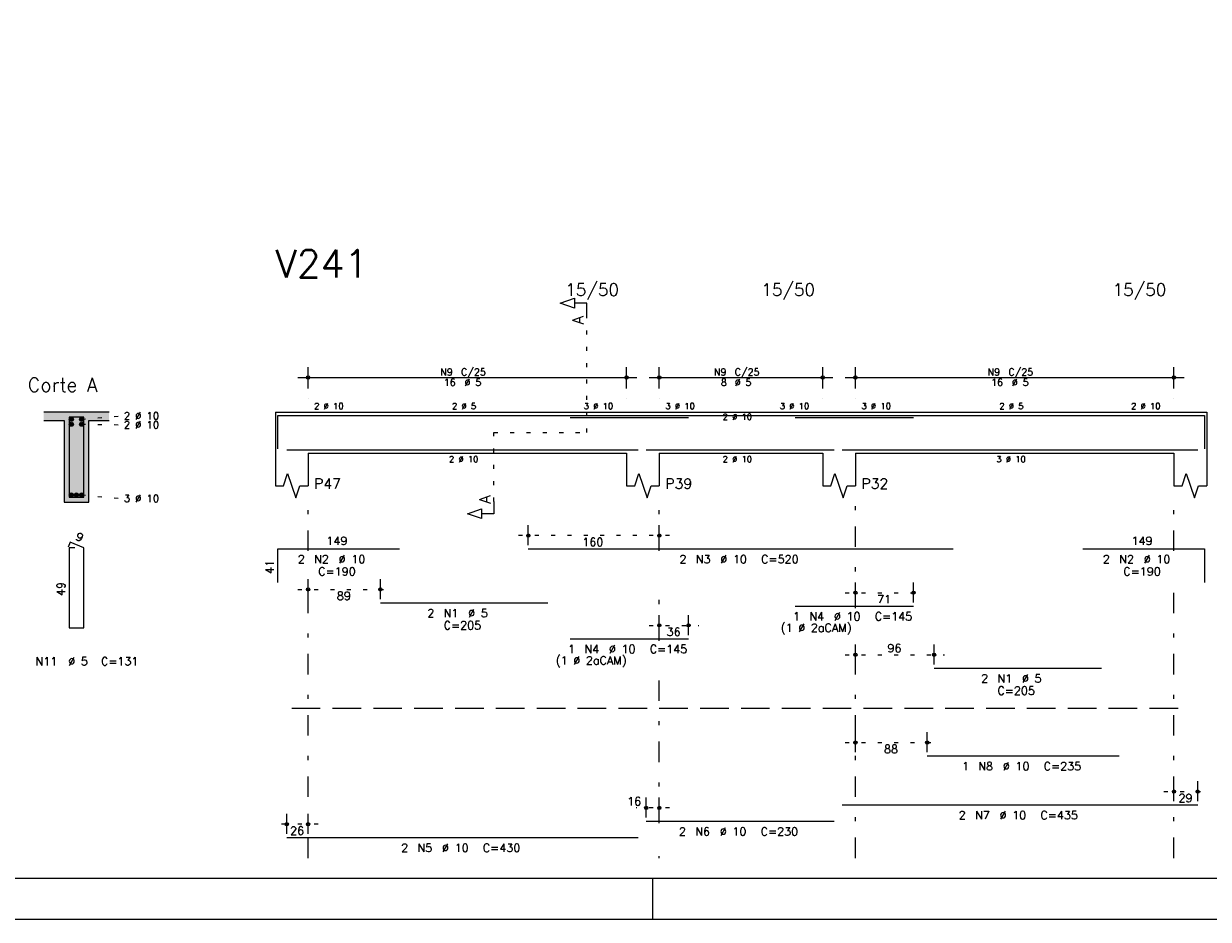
# Model space of a CAD drawing. Extents: x 0 to 84.1, y 0 to 59.4.
# Tile 3 of 8: x 31.7 to 60.7, y 0 to 21.9. Entities that reach past the tile are written whole.
import ezdxf

# ---------------------------------------------------------------- set-up
doc = ezdxf.new("R2010")
doc.units = 0
doc.header["$MEASUREMENT"] = 0
for name, pattern in [('ESTILO_TQS_0001', [1, 0.7, -0.3]), ('ESTILO_TQS_0002', [0.4, 0.1, -0.3]), ('ESTILO_TQS_0003', [1.5, 0.5, -0.4, 0.1, -0.5])]:
    doc.linetypes.add(name, pattern=pattern)
for name, color, linetype in [('1', 1, 'CONTINUOUS'), ('2', 2, 'CONTINUOUS'), ('4', 4, 'CONTINUOUS'), ('6', 6, 'CONTINUOUS'), ('7', 7, 'CONTINUOUS'), ('9', 9, 'CONTINUOUS')]:
    doc.layers.add(name, color=color, linetype=linetype)
doc.styles.get("Standard").update_dxf_attribs({"font": 'ROMANS.SHX'})

msp = doc.modelspace()

# ---------------------------------------------------------------- linework, layer by layer
at = {"layer": '1', "linetype": 'ESTILO_TQS_0002'}
for p, q in [((45.485, 11.92), (45.485, 14.79)), ((33.115, 12.245), (34.06, 12.33)), ((33.115, 12.125), (34.06, 12.114)), ((43.21, 10.235), (43.21, 11.92)), ((43.21, 11.92), (45.485, 11.92)), ((33.115, 10.395), (34.06, 10.31)), ((47.51, 9.4), (43.803, 9.4)), ((38.41, 8.08), (40.68, 8.08)), ((51.81, 8), (53.734, 8)), ((47.01, 7.2), (48.226, 7.2)), ((51.81, 6.48), (54.238, 6.48)), ((51.81, 4.33), (54.07, 4.33)), ((59.61, 3.13), (60.69, 3.13)), ((47.51, 2.73), (46.69, 2.73)), ((38.91, 2.33), (37.89, 2.33))]:
    msp.add_line(p, q, dxfattribs=at)
at = {"layer": '1', "linetype": 'ESTILO_TQS_0001'}
msp.add_line((38.26, 5.175), (60.26, 5.175), dxfattribs=at)
at = {"layer": '1', "linetype": 'Continuous'}
for centre in [(32.865, 12.245), (33.115, 12.245), (32.865, 12.125), (33.115, 12.125), (32.865, 10.395), (32.99, 10.395), (33.115, 10.395)]:
    msp.add_circle(centre, 0.05, dxfattribs=at)
at = {"layer": '2', "linetype": 'Continuous'}
for p, q in [((38.66, 13), (38.66, 13.52)), ((46.46, 13), (46.46, 13.52)), ((47.26, 13), (47.26, 13.52)), ((51.26, 13), (51.26, 13.52)), ((52.06, 13), (52.06, 13.52)), ((59.86, 13), (59.86, 13.52)), ((38.41, 13.27), (46.71, 13.27)), ((47.01, 13.27), (51.51, 13.27)), ((51.81, 13.27), (60.11, 13.27)), ((38.66, 12.75), (38.66, 12.75)), ((46.46, 12.75), (46.46, 12.75)), ((47.26, 12.75), (47.26, 12.75)), ((51.26, 12.75), (51.26, 12.75)), ((52.06, 12.75), (52.06, 12.75)), ((59.86, 12.75), (59.86, 12.75)), ((33.79, 12.42), (32.19, 12.42)), ((32.19, 12.22), (32.69, 12.22)), ((32.69, 12.22), (32.69, 10.22)), ((33.29, 10.22), (33.29, 12.22)), ((33.29, 12.22), (33.79, 12.22)), ((37.86, 12.42), (37.86, 11.42)), ((37.86, 12.42), (38.66, 12.42)), ((38.66, 12.42), (46.46, 12.42)), ((46.46, 12.42), (47.26, 12.42)), ((47.26, 12.42), (51.26, 12.42)), ((51.26, 12.42), (52.06, 12.42)), ((52.06, 12.42), (59.86, 12.42)), ((59.86, 12.42), (60.66, 12.42)), ((60.66, 12.42), (60.66, 11.42)), ((37.86, 11.42), (37.86, 10.62)), ((38.66, 11.42), (46.46, 11.42)), ((38.66, 11.42), (38.66, 10.62)), ((46.46, 11.42), (46.46, 10.62)), ((47.26, 11.42), (51.26, 11.42)), ((47.26, 11.42), (47.26, 10.62)), ((51.26, 11.42), (51.26, 10.62)), ((52.06, 11.42), (59.86, 11.42)), ((52.06, 11.42), (52.06, 10.62)), ((59.86, 11.42), (59.86, 10.62)), ((60.66, 11.42), (60.66, 10.62)), ((32.69, 10.22), (33.29, 10.22)), ((44.053, 9.16), (44.053, 9.65)), ((47.26, 9.16), (47.26, 9.65)), ((44.053, 9.06), (44.053, 9.06)), ((47.26, 9.06), (47.26, 9.06)), ((38.66, 7.84), (38.66, 8.33)), ((40.43, 7.84), (40.43, 8.33)), ((52.06, 7.76), (52.06, 8.25)), ((53.484, 7.76), (53.484, 8.25)), ((38.66, 7.74), (38.66, 7.74)), ((40.43, 7.74), (40.43, 7.74)), ((52.06, 7.66), (52.06, 7.66)), ((53.484, 7.66), (53.484, 7.66)), ((47.26, 6.96), (47.26, 7.45)), ((47.976, 6.96), (47.976, 7.45)), ((47.26, 6.86), (47.26, 6.86)), ((47.976, 6.86), (47.976, 6.86)), ((52.06, 6.24), (52.06, 6.73)), ((53.988, 6.24), (53.988, 6.73)), ((52.06, 6.14), (52.06, 6.14)), ((53.988, 6.14), (53.988, 6.14)), ((52.06, 4.09), (52.06, 4.58)), ((53.82, 4.09), (53.82, 4.58)), ((52.06, 3.99), (52.06, 3.99)), ((53.82, 3.99), (53.82, 3.99)), ((59.86, 2.89), (59.86, 3.38)), ((60.44, 2.89), (60.44, 3.38)), ((46.94, 2.49), (46.94, 2.98)), ((47.26, 2.49), (47.26, 2.98)), ((59.86, 2.79), (59.86, 2.79)), ((60.44, 2.79), (60.44, 2.79)), ((38.14, 2.09), (38.14, 2.58)), ((38.66, 2.09), (38.66, 2.58)), ((46.94, 2.39), (46.94, 2.39)), ((47.26, 2.39), (47.26, 2.39)), ((38.14, 1.99), (38.14, 1.99)), ((38.66, 1.99), (38.66, 1.99)), ((47.1, 0), (47.1, 1)), ((0, 0), (84.1, 0))]:
    msp.add_line(p, q, dxfattribs=at)
at = {"layer": '2', "linetype": 'ESTILO_TQS_0003'}
for p, q in [((38.66, 9.022), (38.66, 10.22)), ((47.26, 9.022), (47.26, 10.22)), ((52.06, 7.622), (52.06, 10.22)), ((59.86, 9.022), (59.86, 10.22)), ((38.66, 1.5), (38.66, 8.218)), ((47.26, 6.822), (47.26, 8.218)), ((59.86, 1.5), (59.86, 8.218)), ((52.06, 1.5), (52.06, 6.818)), ((47.26, 2.352), (47.26, 6.018)), ((47.26, 1.5), (47.26, 1.548))]:
    msp.add_line(p, q, dxfattribs=at)
at = {"layer": '2', "linetype": 'Continuous'}
for points in [[(83.1, 1), (2.5, 1), (2.5, 58.4), (83.1, 58.4), (83.1, 1)], [(45.485, 14.79), (45.485, 15.09), (45.185, 15.09), (45.185, 14.97), (44.835, 15.09), (45.185, 15.21), (45.185, 15.09)], [(37.86, 10.62), (38.06, 10.62), (38.16, 10.92), (38.36, 10.32), (38.46, 10.62), (38.66, 10.62)], [(46.46, 10.62), (46.66, 10.62), (46.76, 10.92), (46.96, 10.32), (47.06, 10.62), (47.26, 10.62)], [(51.26, 10.62), (51.46, 10.62), (51.56, 10.92), (51.76, 10.32), (51.86, 10.62), (52.06, 10.62)], [(59.86, 10.62), (60.06, 10.62), (60.16, 10.92), (60.36, 10.32), (60.46, 10.62), (60.66, 10.62)], [(43.21, 10.235), (43.21, 9.935), (42.91, 9.935), (42.91, 9.815), (42.56, 9.935), (42.91, 10.055), (42.91, 9.935)]]:
    msp.add_lwpolyline(points, dxfattribs=at)
for centre, radius in [((38.66, 13.27), 0.0416), ((38.66, 13.27), 0.0208), ((46.46, 13.27), 0.0416), ((46.46, 13.27), 0.0208), ((47.26, 13.27), 0.0416), ((47.26, 13.27), 0.0208), ((51.26, 13.27), 0.0416), ((51.26, 13.27), 0.0208), ((52.06, 13.27), 0.0416), ((52.06, 13.27), 0.0208), ((59.86, 13.27), 0.0416), ((59.86, 13.27), 0.0208), ((44.053, 9.4), 0.04), ((44.053, 9.4), 0.02), ((47.26, 9.4), 0.04), ((47.26, 9.4), 0.02), ((38.66, 8.08), 0.04), ((38.66, 8.08), 0.02), ((40.43, 8.08), 0.04), ((40.43, 8.08), 0.02), ((52.06, 8), 0.04), ((52.06, 8), 0.02), ((53.484, 8), 0.04), ((53.484, 8), 0.02), ((47.26, 7.2), 0.04), ((47.26, 7.2), 0.02), ((47.976, 7.2), 0.04), ((47.976, 7.2), 0.02), ((52.06, 6.48), 0.04), ((52.06, 6.48), 0.02), ((53.988, 6.48), 0.04), ((53.988, 6.48), 0.02), ((52.06, 4.33), 0.04), ((53.82, 4.33), 0.04), ((52.06, 4.33), 0.02), ((53.82, 4.33), 0.02), ((59.86, 3.13), 0.04), ((59.86, 3.13), 0.02), ((60.44, 3.13), 0.04), ((60.44, 3.13), 0.02), ((46.94, 2.73), 0.04), ((46.94, 2.73), 0.02), ((47.26, 2.73), 0.04), ((47.26, 2.73), 0.02), ((38.14, 2.33), 0.04), ((38.14, 2.33), 0.02), ((38.66, 2.33), 0.04), ((38.66, 2.33), 0.02)]:
    msp.add_circle(centre, radius, dxfattribs=at)
at = {"layer": '4', "linetype": 'Continuous'}
for p, q in [((37.92, 11.52), (37.92, 12.34)), ((37.92, 12.34), (40.9, 12.34)), ((40.43, 12.34), (44.53, 12.34)), ((44.053, 12.34), (54.453, 12.34)), ((45.076, 12.29), (47.976, 12.29)), ((50.584, 12.29), (53.484, 12.29)), ((53.988, 12.34), (58.088, 12.34)), ((57.63, 12.34), (60.61, 12.34)), ((60.61, 12.34), (60.61, 11.52)), ((38.14, 11.5), (46.74, 11.5)), ((46.94, 11.5), (51.54, 11.5)), ((51.74, 11.5), (60.44, 11.5)), ((53.82, 11.5), (58.52, 11.5))]:
    msp.add_line(p, q, dxfattribs=at)
msp.add_lwpolyline([(32.81, 12.3), (32.81, 10.34), (33.17, 10.34), (33.17, 12.3), (32.81, 12.3)], dxfattribs=at)
at = {"layer": '6', "linetype": 'Continuous'}
for p, q in [((32.838, 9.24), (32.784, 9.111)), ((32.95, 9.1), (32.81, 9.1)), ((32.81, 9.1), (32.81, 7.14)), ((33.17, 9.1), (32.838, 9.24)), ((33.17, 7.14), (33.17, 9.1)), ((37.92, 8.25), (37.92, 9.07)), ((37.92, 9.07), (40.9, 9.07)), ((44.053, 9.07), (54.453, 9.07)), ((57.63, 9.07), (60.61, 9.07)), ((60.61, 9.07), (60.61, 8.25)), ((40.43, 7.75), (44.53, 7.75)), ((50.584, 7.67), (53.484, 7.67)), ((32.81, 7.14), (33.17, 7.14)), ((45.076, 6.87), (47.976, 6.87)), ((53.988, 6.15), (58.088, 6.15)), ((53.82, 4), (58.52, 4)), ((51.74, 2.8), (60.44, 2.8)), ((46.94, 2.4), (51.54, 2.4)), ((38.14, 2), (46.74, 2))]:
    msp.add_line(p, q, dxfattribs=at)
at = {"layer": '9', "linetype": 'Continuous'}
for points in [[(32.19, 12.42), (32.19, 12.22), (32.69, 12.22)], [(32.19, 12.42), (32.69, 12.22), (33.79, 12.42)], [(32.69, 12.22), (33.29, 12.22), (33.79, 12.42)], [(32.69, 10.22), (33.29, 10.22), (32.69, 12.22)], [(33.29, 10.22), (33.29, 12.22), (32.69, 12.22)], [(32.915, 12.245), (32.84, 12.288), (32.818, 12.262)], [(32.915, 12.245), (32.818, 12.262), (32.818, 12.228)], [(32.915, 12.245), (32.818, 12.228), (32.84, 12.202)], [(32.915, 12.245), (32.874, 12.294), (32.84, 12.288)], [(32.915, 12.245), (32.84, 12.202), (32.874, 12.196)], [(32.915, 12.245), (32.903, 12.277), (32.874, 12.294)], [(32.915, 12.245), (32.874, 12.196), (32.903, 12.213)], [(32.915, 12.245), (32.903, 12.213), (32.915, 12.245)], [(33.165, 12.245), (33.09, 12.288), (33.068, 12.262)], [(33.165, 12.245), (33.068, 12.262), (33.068, 12.228)], [(33.165, 12.245), (33.068, 12.228), (33.09, 12.202)], [(33.165, 12.245), (33.124, 12.294), (33.09, 12.288)], [(33.165, 12.245), (33.09, 12.202), (33.124, 12.196)], [(33.165, 12.245), (33.153, 12.277), (33.124, 12.294)], [(33.165, 12.245), (33.124, 12.196), (33.153, 12.213)], [(33.165, 12.245), (33.153, 12.213), (33.165, 12.245)], [(33.29, 12.22), (33.79, 12.22), (33.79, 12.42)], [(32.915, 12.125), (32.84, 12.168), (32.818, 12.142)], [(32.915, 12.125), (32.818, 12.142), (32.818, 12.108)], [(32.915, 12.125), (32.818, 12.108), (32.84, 12.082)], [(32.915, 12.125), (32.874, 12.174), (32.84, 12.168)], [(32.915, 12.125), (32.84, 12.082), (32.874, 12.076)], [(32.915, 12.125), (32.903, 12.157), (32.874, 12.174)], [(32.915, 12.125), (32.874, 12.076), (32.903, 12.093)], [(32.915, 12.125), (32.903, 12.093), (32.915, 12.125)], [(33.165, 12.125), (33.09, 12.168), (33.068, 12.142)], [(33.165, 12.125), (33.068, 12.142), (33.068, 12.108)], [(33.165, 12.125), (33.068, 12.108), (33.09, 12.082)], [(33.165, 12.125), (33.124, 12.174), (33.09, 12.168)], [(33.165, 12.125), (33.09, 12.082), (33.124, 12.076)], [(33.165, 12.125), (33.153, 12.157), (33.124, 12.174)], [(33.165, 12.125), (33.124, 12.076), (33.153, 12.093)], [(33.165, 12.125), (33.153, 12.093), (33.165, 12.125)], [(32.915, 10.395), (32.874, 10.444), (32.84, 10.438)], [(32.915, 10.395), (32.903, 10.427), (32.874, 10.444)], [(33.04, 10.395), (32.999, 10.444), (32.965, 10.438)], [(33.04, 10.395), (33.028, 10.427), (32.999, 10.444)], [(33.165, 10.395), (33.124, 10.444), (33.09, 10.438)], [(33.165, 10.395), (33.153, 10.427), (33.124, 10.444)], [(32.915, 10.395), (32.84, 10.438), (32.818, 10.412)], [(32.915, 10.395), (32.818, 10.412), (32.818, 10.378)], [(32.915, 10.395), (32.818, 10.378), (32.84, 10.352)], [(32.915, 10.395), (32.84, 10.352), (32.874, 10.346)], [(32.915, 10.395), (32.874, 10.346), (32.903, 10.363)], [(32.915, 10.395), (32.903, 10.363), (32.915, 10.395)], [(33.04, 10.395), (32.965, 10.438), (32.943, 10.412)], [(33.04, 10.395), (32.943, 10.412), (32.943, 10.378)], [(33.04, 10.395), (32.943, 10.378), (32.965, 10.352)], [(33.04, 10.395), (32.965, 10.352), (32.999, 10.346)], [(33.04, 10.395), (32.999, 10.346), (33.028, 10.363)], [(33.04, 10.395), (33.028, 10.363), (33.04, 10.395)], [(33.165, 10.395), (33.09, 10.438), (33.068, 10.412)], [(33.165, 10.395), (33.068, 10.412), (33.068, 10.378)], [(33.165, 10.395), (33.068, 10.378), (33.09, 10.352)], [(33.165, 10.395), (33.09, 10.352), (33.124, 10.346)], [(33.165, 10.395), (33.124, 10.346), (33.153, 10.363)], [(33.165, 10.395), (33.153, 10.363), (33.165, 10.395)]]:
    msp.add_solid(points, dxfattribs=at)

# ---------------------------------------------------------------- texts
at = {"layer": '2', "linetype": 'Continuous'}
for s, height, p in [('15/50', 0.3, (44.96, 15.27)), ('15/50', 0.3, (49.76, 15.27)), ('15/50', 0.3, (58.36, 15.27)), ('N9', 0.17, (41.897, 13.321)), ('C/25', 0.17, (42.407, 13.321)), ('N9', 0.17, (48.597, 13.321)), ('C/25', 0.17, (49.107, 13.321)), ('N9', 0.17, (55.297, 13.321)), ('C/25', 0.17, (55.807, 13.321)), ('Corte A', 0.34, (31.8, 12.92)), ('16', 0.17, (41.982, 13.066)), ('%%c 5', 0.17, (42.492, 13.066)), ('8', 0.17, (48.767, 13.066)), ('%%c 5', 0.17, (49.107, 13.066)), ('16', 0.17, (55.382, 13.066)), ('%%c 5', 0.17, (55.892, 13.066)), ('2 %%c 10', 0.15, (38.81, 12.495)), ('2 %%c 5', 0.15, (42.185, 12.495)), ('3 %%c 10', 0.15, (45.41, 12.495)), ('3 %%c 10', 0.15, (47.41, 12.495)), ('3 %%c 10', 0.15, (50.21, 12.495)), ('3 %%c 10', 0.15, (52.21, 12.495)), ('2 %%c 5', 0.15, (55.585, 12.495)), ('2 %%c 10', 0.15, (58.81, 12.495)), ('2 %%c 10', 0.18, (34.15, 12.24)), ('2 %%c 10', 0.18, (34.15, 12.024)), ('2 %%c 10', 0.15, (48.81, 12.232)), ('2 %%c 10', 0.15, (42.11, 11.195)), ('2 %%c 10', 0.15, (48.81, 11.195)), ('3 %%c 10', 0.15, (55.51, 11.195)), ('P47', 0.25, (38.81, 10.545)), ('P39', 0.25, (47.41, 10.545)), ('P32', 0.25, (52.21, 10.545)), ('3 %%c 10', 0.18, (34.15, 10.22)), ('149', 0.2, (39.11, 9.17)), ('160', 0.2, (45.376, 9.14)), ('149', 0.2, (58.82, 9.17)), ('2', 0.2, (38.41, 8.72)), ('N2', 0.2, (38.81, 8.72)), ('%%c 10', 0.2, (39.41, 8.72)), ('2', 0.2, (47.753, 8.72)), ('N3', 0.2, (48.153, 8.72)), ('%%c 10', 0.2, (48.753, 8.72)), ('C=520', 0.2, (49.753, 8.72)), ('2', 0.2, (58.12, 8.72)), ('N2', 0.2, (58.52, 8.72)), ('%%c 10', 0.2, (59.12, 8.72)), ('C=190', 0.2, (38.91, 8.42)), ('C=190', 0.2, (58.62, 8.42)), ('89', 0.2, (39.365, 7.82)), ('71', 0.2, (52.592, 7.74)), ('2', 0.2, (41.58, 7.4)), ('N1', 0.2, (41.98, 7.4)), ('%%c 5', 0.2, (42.58, 7.4)), ('C=205', 0.2, (41.98, 7.1)), ('(1 %%c 2aCAM)', 0.2, (50.234, 7.04)), ('1', 0.2, (50.534, 7.32)), ('N4', 0.2, (50.934, 7.32)), ('%%c 10', 0.2, (51.534, 7.32)), ('C=145', 0.2, (52.534, 7.32)), ('36', 0.2, (47.438, 6.94)), ('1', 0.2, (45.026, 6.52)), ('N4', 0.2, (45.426, 6.52)), ('%%c 10', 0.2, (46.026, 6.52)), ('C=145', 0.2, (47.026, 6.52)), ('96', 0.2, (52.844, 6.54)), ('N11', 0.2, (31.99, 6.22)), ('%%c 5', 0.2, (32.79, 6.22)), ('C=131', 0.2, (33.59, 6.22)), ('(1 %%c 2aCAM)', 0.2, (44.726, 6.24)), ('2', 0.2, (55.138, 5.8)), ('N1', 0.2, (55.538, 5.8)), ('%%c 5', 0.2, (56.138, 5.8)), ('C=205', 0.2, (55.538, 5.5)), ('88', 0.2, (52.76, 4.07)), ('1', 0.2, (54.67, 3.65)), ('N8', 0.2, (55.07, 3.65)), ('%%c 10', 0.2, (55.67, 3.65)), ('C=235', 0.2, (56.67, 3.65)), ('16', 0.2, (46.473, 2.79)), ('29', 0.2, (59.97, 2.87)), ('2', 0.2, (54.59, 2.45)), ('N7', 0.2, (54.99, 2.45)), ('%%c 10', 0.2, (55.59, 2.45)), ('C=435', 0.2, (56.59, 2.45)), ('26', 0.2, (38.22, 2.07)), ('2', 0.2, (47.74, 2.05)), ('N6', 0.2, (48.14, 2.05)), ('%%c 10', 0.2, (48.74, 2.05)), ('C=230', 0.2, (49.74, 2.05)), ('2', 0.2, (40.94, 1.65)), ('N5', 0.2, (41.34, 1.65)), ('%%c 10', 0.2, (41.94, 1.65)), ('C=430', 0.2, (42.94, 1.65))]:
    msp.add_text(s, height=height, dxfattribs=at).set_placement(p)
for s, height, rotation, p in [('A', 0.272, 90, (45.403, 14.572)), ('A', 0.272, 90, (43.128, 10.181)), ('9', 0.2, 337.1146, (32.951, 9.301)), ('41', 0.2, 90, (37.82, 8.46)), ('49', 0.2, 90, (32.71, 7.92))]:
    msp.add_text(s, height=height, rotation=rotation, dxfattribs=at).set_placement(p)
at = {"layer": '7', "linetype": 'Continuous'}
msp.add_text('V241', height=0.68, dxfattribs=at).set_placement((37.86, 15.72))

doc.saveas('drawing.dxf')
